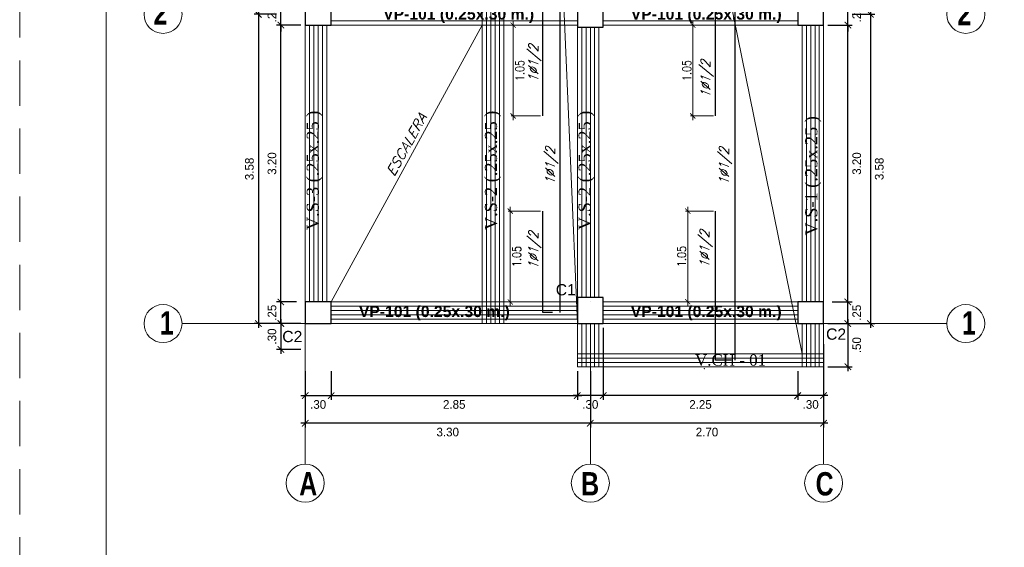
# Model space of a CAD drawing. Header units: metres. Extents: x -11 to 490, y -19 to 215.
# Tile 45 of 73: x 89 to 100, y -2 to 4. Entities that reach past the tile are written whole.
import ezdxf
from ezdxf.enums import TextEntityAlignment as Align

# ---------------------------------------------------------------- set-up
doc = ezdxf.new("R2010")
doc.units = ezdxf.units.M
doc.linetypes.add('DASHED', pattern=[19.05, 12.7, -6.35])
doc.linetypes.add('HIDDEN', pattern=[0.375, 0.25, -0.125])
for name, color, linetype, lineweight in [('ARMADURA', 4, 'Continuous', 25), ('COLUMNAS', 5, 'Continuous', 80), ('COTAS', 9, 'Continuous', 13), ('EJES', 251, 'Continuous', 20), ('LAYER2', 1, 'Continuous', 20), ('Pluma 0.2', 252, 'Continuous', 20)]:
    doc.layers.add(name, color=color, linetype=linetype, lineweight=lineweight)
doc.layers.add('FIERRO', color=5, linetype='Continuous')
doc.layers.add('VIGAS', color=2, linetype='Continuous')
doc.layers.add('no se imprime', color=8, linetype='DASHED', plot=False)
doc.layers.add('PLUMA 0.8', color=7, linetype='Continuous', lineweight=80, true_color=0x2e2e2e)
doc.layers.add('VIGAS DE CIMENTACION', color=6, linetype='Continuous', lineweight=30, true_color=0xff00ff)
doc.styles.add('ARIALNEG', font='arialbd.ttf')
doc.styles.add('DUTCHBI', font='dutchbi.ttf')
doc.styles.add('joe1', font='impact.ttf')
doc.styles.add('STYLE5', font='romans.shx', dxfattribs={"width": 0.8})
doc.styles.add('TEXTOCENT', font='GOTHIC.TTF')
doc.styles.add('ZOILA', font='arial.ttf', dxfattribs={"oblique": 0.01})
doc.dimstyles.new('PLANTA50', dxfattribs={"dimscale": 0.5, "dimtxt": 0.2, "dimasz": 0.15, "dimexe": 0.1, "dimexo": 0.1, "dimgap": 0.1, "dimtad": 2, "dimzin": 7, "dimdsep": 46, "dimtxsty": 'TEXTOCENT', "dimblk": 'ARCHTICK', "dimcen": 0.2, "dimdle": 0.1, "dimclrd": 8, "dimclre": 8, "dimclrt": 256, "dimaunit": 1, "dimadec": 0, "dimazin": 0, "dimtfac": 1, "dimtix": 1, "dimtmove": 2, "dimatfit": 3, "dimldrblk": 'ARCHTICK', "dimfxl": 1, "dimtolj": 1, "dimtzin": 0, "dimarcsym": 0})

# ---------------------------------------------------------------- blocks, each defined once
blk = doc.blocks.new('_ARCHTICK')
at = {"color": 0, "linetype": 'ByBlock', "const_width": 0.15}
blk.add_lwpolyline([(-0.5, -0.5), (0.5, 0.5)], dxfattribs=at)
blk = doc.blocks.new('*D655')
at = {"layer": 'COTAS', "color": 8, "lineweight": -2, "transparency": 16777216}
for p, q in [((98.032, 0.108), (98.032, -0.538)), ((97.732, -0.205), (97.732, -0.538)), ((98.082, -0.488), (97.682, -0.488))]:
    blk.add_line(p, q, dxfattribs=at)
at = {"layer": 'Defpoints', "color": 0, "lineweight": 5, "transparency": 16777216}
for p in [(98.032, 0.158), (97.732, -0.155), (97.732, -0.488)]:
    blk.add_point(p, dxfattribs=at)
at = {"layer": 'COTAS', "color": 8, "lineweight": -2, "transparency": 16777216, "xscale": 0.075, "yscale": 0.075, "zscale": 0.075, "rotation": 180}
blk.add_blockref('_ARCHTICK', (97.732, -0.488), dxfattribs=at)
at = {"layer": 'COTAS', "color": 8, "lineweight": -2, "transparency": 16777216, "xscale": 0.075, "yscale": 0.075, "zscale": 0.075}
blk.add_blockref('_ARCHTICK', (98.032, -0.488), dxfattribs=at)
at = {"layer": 'COTAS', "transparency": 16777216, "insert": (97.882, -0.591), "char_height": 0.1, "attachment_point": 5, "style": 'TEXTOCENT'}
blk.add_mtext('\\A1;.30', dxfattribs=at)
blk = doc.blocks.new('*D656')
at = {"layer": 'COTAS', "color": 8, "lineweight": -2, "transparency": 16777216}
for p, q in [((95.332, -0.205), (95.332, -0.858)), ((98.032, -0.205), (98.032, -0.858)), ((98.082, -0.808), (95.282, -0.808))]:
    blk.add_line(p, q, dxfattribs=at)
at = {"layer": 'Defpoints', "color": 0, "lineweight": 5, "transparency": 16777216}
for p in [(95.332, -0.155), (98.032, -0.155), (95.332, -0.808)]:
    blk.add_point(p, dxfattribs=at)
at = {"layer": 'COTAS', "color": 8, "lineweight": -2, "transparency": 16777216, "xscale": 0.075, "yscale": 0.075, "zscale": 0.075, "rotation": 180}
blk.add_blockref('_ARCHTICK', (95.332, -0.808), dxfattribs=at)
at = {"layer": 'COTAS', "color": 8, "lineweight": -2, "transparency": 16777216, "xscale": 0.075, "yscale": 0.075, "zscale": 0.075}
blk.add_blockref('_ARCHTICK', (98.032, -0.808), dxfattribs=at)
at = {"layer": 'COTAS', "transparency": 16777216, "insert": (96.682, -0.91), "char_height": 0.1, "attachment_point": 5, "style": 'TEXTOCENT'}
blk.add_mtext('\\A1;2.70', dxfattribs=at)
blk = doc.blocks.new('*D657')
at = {"layer": 'COTAS', "color": 8, "lineweight": -2, "transparency": 16777216}
for p, q in [((95.182, -0.205), (95.182, -0.538)), ((95.482, -0.205), (95.482, -0.538)), ((95.532, -0.488), (95.132, -0.488))]:
    blk.add_line(p, q, dxfattribs=at)
at = {"layer": 'Defpoints', "color": 0, "lineweight": 5, "transparency": 16777216}
for p in [(95.182, -0.155), (95.482, -0.155), (95.182, -0.488)]:
    blk.add_point(p, dxfattribs=at)
at = {"layer": 'COTAS', "color": 8, "lineweight": -2, "transparency": 16777216, "xscale": 0.075, "yscale": 0.075, "zscale": 0.075, "rotation": 180}
blk.add_blockref('_ARCHTICK', (95.182, -0.488), dxfattribs=at)
at = {"layer": 'COTAS', "color": 8, "lineweight": -2, "transparency": 16777216, "xscale": 0.075, "yscale": 0.075, "zscale": 0.075}
blk.add_blockref('_ARCHTICK', (95.482, -0.488), dxfattribs=at)
at = {"layer": 'COTAS', "transparency": 16777216, "insert": (95.332, -0.591), "char_height": 0.1, "attachment_point": 5, "style": 'TEXTOCENT'}
blk.add_mtext('\\A1;.30', dxfattribs=at)
blk = doc.blocks.new('*D658')
at = {"layer": 'COTAS', "color": 8, "lineweight": -2, "transparency": 16777216}
for p, q in [((92.032, -0.205), (92.032, -0.858)), ((95.332, -0.205), (95.332, -0.858)), ((95.382, -0.808), (91.982, -0.808))]:
    blk.add_line(p, q, dxfattribs=at)
at = {"layer": 'Defpoints', "color": 0, "lineweight": 5, "transparency": 16777216}
for p in [(92.032, -0.155), (95.332, -0.155), (92.032, -0.808)]:
    blk.add_point(p, dxfattribs=at)
at = {"layer": 'COTAS', "color": 8, "lineweight": -2, "transparency": 16777216, "xscale": 0.075, "yscale": 0.075, "zscale": 0.075, "rotation": 180}
blk.add_blockref('_ARCHTICK', (92.032, -0.808), dxfattribs=at)
at = {"layer": 'COTAS', "color": 8, "lineweight": -2, "transparency": 16777216, "xscale": 0.075, "yscale": 0.075, "zscale": 0.075}
blk.add_blockref('_ARCHTICK', (95.332, -0.808), dxfattribs=at)
at = {"layer": 'COTAS', "transparency": 16777216, "insert": (93.682, -0.91), "char_height": 0.1, "attachment_point": 5, "style": 'TEXTOCENT'}
blk.add_mtext('\\A1;3.30', dxfattribs=at)
blk = doc.blocks.new('*D659')
at = {"layer": 'COTAS', "color": 8, "lineweight": -2, "transparency": 16777216}
for p, q in [((92.032, -0.205), (92.032, -0.538)), ((92.332, -0.205), (92.332, -0.538)), ((91.982, -0.488), (92.382, -0.488))]:
    blk.add_line(p, q, dxfattribs=at)
at = {"layer": 'Defpoints', "color": 0, "lineweight": 5, "transparency": 16777216}
for p in [(92.032, -0.155), (92.332, -0.155), (92.332, -0.488)]:
    blk.add_point(p, dxfattribs=at)
at = {"layer": 'COTAS', "color": 8, "lineweight": -2, "transparency": 16777216, "xscale": 0.075, "yscale": 0.075, "zscale": 0.075, "rotation": 180}
blk.add_blockref('_ARCHTICK', (92.032, -0.488), dxfattribs=at)
at = {"layer": 'COTAS', "color": 8, "lineweight": -2, "transparency": 16777216, "xscale": 0.075, "yscale": 0.075, "zscale": 0.075}
blk.add_blockref('_ARCHTICK', (92.332, -0.488), dxfattribs=at)
at = {"layer": 'COTAS', "transparency": 16777216, "insert": (92.182, -0.591), "char_height": 0.1, "attachment_point": 5, "style": 'TEXTOCENT'}
blk.add_mtext('\\A1;.30', dxfattribs=at)
blk = doc.blocks.new('*D660')
at = {"layer": 'COTAS', "color": 8, "lineweight": -2, "transparency": 16777216}
for p, q in [((92.332, -0.205), (92.332, -0.538)), ((95.182, -0.205), (95.182, -0.538)), ((92.282, -0.488), (95.232, -0.488))]:
    blk.add_line(p, q, dxfattribs=at)
at = {"layer": 'Defpoints', "color": 0, "lineweight": 5, "transparency": 16777216}
for p in [(92.332, -0.155), (95.182, -0.155), (95.182, -0.488)]:
    blk.add_point(p, dxfattribs=at)
at = {"layer": 'COTAS', "color": 8, "lineweight": -2, "transparency": 16777216, "xscale": 0.075, "yscale": 0.075, "zscale": 0.075, "rotation": 180}
blk.add_blockref('_ARCHTICK', (92.332, -0.488), dxfattribs=at)
at = {"layer": 'COTAS', "color": 8, "lineweight": -2, "transparency": 16777216, "xscale": 0.075, "yscale": 0.075, "zscale": 0.075}
blk.add_blockref('_ARCHTICK', (95.182, -0.488), dxfattribs=at)
at = {"layer": 'COTAS', "transparency": 16777216, "insert": (93.757, -0.591), "char_height": 0.1, "attachment_point": 5, "style": 'TEXTOCENT'}
blk.add_mtext('\\A1;2.85', dxfattribs=at)
blk = doc.blocks.new('*D661')
at = {"layer": 'COTAS', "color": 8, "lineweight": -2, "transparency": 16777216}
for p, q in [((95.482, 0.295), (95.482, -0.538)), ((97.732, -0.205), (97.732, -0.538)), ((97.782, -0.488), (95.432, -0.488))]:
    blk.add_line(p, q, dxfattribs=at)
at = {"layer": 'Defpoints', "color": 0, "lineweight": 5, "transparency": 16777216}
for p in [(95.482, 0.345), (97.732, -0.155), (95.482, -0.488)]:
    blk.add_point(p, dxfattribs=at)
at = {"layer": 'COTAS', "color": 8, "lineweight": -2, "transparency": 16777216, "xscale": 0.075, "yscale": 0.075, "zscale": 0.075, "rotation": 180}
blk.add_blockref('_ARCHTICK', (95.482, -0.488), dxfattribs=at)
at = {"layer": 'COTAS', "color": 8, "lineweight": -2, "transparency": 16777216, "xscale": 0.075, "yscale": 0.075, "zscale": 0.075}
blk.add_blockref('_ARCHTICK', (97.732, -0.488), dxfattribs=at)
at = {"layer": 'COTAS', "transparency": 16777216, "insert": (96.607, -0.591), "char_height": 0.1, "attachment_point": 5, "style": 'TEXTOCENT'}
blk.add_mtext('\\A1;2.25', dxfattribs=at)
blk = doc.blocks.new('*D662')
at = {"layer": 'COTAS', "color": 8, "lineweight": -2, "transparency": 16777216}
for p, q in [((98.132, 0.595), (98.362, 0.595)), ((98.312, 0.595), (98.312, 0.67)), ((98.312, 0.345), (98.312, 0.595)), ((98.132, 0.345), (98.362, 0.345)), ((98.312, 0.345), (98.312, 0.27))]:
    blk.add_line(p, q, dxfattribs=at)
at = {"layer": 'Defpoints', "color": 0, "lineweight": 5, "transparency": 16777216}
for p in [(98.082, 0.595), (98.312, 0.595), (98.082, 0.345)]:
    blk.add_point(p, dxfattribs=at)
at = {"layer": 'COTAS', "color": 8, "lineweight": -2, "transparency": 16777216, "xscale": 0.075, "yscale": 0.075, "zscale": 0.075}
for p, rotation in [((98.312, 0.595), 270), ((98.312, 0.345), 90)]:
    blk.add_blockref('_ARCHTICK', p, dxfattribs=dict(at, rotation=rotation))
at = {"layer": 'COTAS', "transparency": 16777216, "insert": (98.415, 0.47), "char_height": 0.1, "attachment_point": 5, "rotation": 90, "style": 'TEXTOCENT'}
blk.add_mtext('\\A1;.25', dxfattribs=at)
blk = doc.blocks.new('*D663')
at = {"layer": 'COTAS', "color": 8, "lineweight": -2, "transparency": 16777216}
for p, q in [((98.082, 3.795), (98.362, 3.795)), ((98.312, 0.545), (98.312, 3.845)), ((98.132, 0.595), (98.362, 0.595))]:
    blk.add_line(p, q, dxfattribs=at)
at = {"layer": 'Defpoints', "color": 0, "lineweight": 5, "transparency": 16777216}
for p in [(98.032, 3.795), (98.312, 3.795), (98.082, 0.595)]:
    blk.add_point(p, dxfattribs=at)
at = {"layer": 'COTAS', "color": 8, "lineweight": -2, "transparency": 16777216, "xscale": 0.075, "yscale": 0.075, "zscale": 0.075}
for p, rotation in [((98.312, 3.795), 90), ((98.312, 0.595), 270)]:
    blk.add_blockref('_ARCHTICK', p, dxfattribs=dict(at, rotation=rotation))
at = {"layer": 'COTAS', "transparency": 16777216, "insert": (98.415, 2.195), "char_height": 0.1, "attachment_point": 5, "rotation": 90, "style": 'TEXTOCENT'}
blk.add_mtext('\\A1;3.20', dxfattribs=at)
blk = doc.blocks.new('*D664')
at = {"layer": 'COTAS', "color": 8, "lineweight": -2, "transparency": 16777216}
for p, q in [((98.082, 0.345), (98.362, 0.345)), ((98.312, 0.395), (98.312, -0.205)), ((98.082, -0.155), (98.362, -0.155))]:
    blk.add_line(p, q, dxfattribs=at)
at = {"layer": 'Defpoints', "color": 0, "lineweight": 5, "transparency": 16777216}
for p in [(98.032, 0.345), (98.032, -0.155), (98.312, -0.155)]:
    blk.add_point(p, dxfattribs=at)
at = {"layer": 'COTAS', "color": 8, "lineweight": -2, "transparency": 16777216, "xscale": 0.075, "yscale": 0.075, "zscale": 0.075}
for p, rotation in [((98.312, 0.345), 90), ((98.312, -0.155), 270)]:
    blk.add_blockref('_ARCHTICK', p, dxfattribs=dict(at, rotation=rotation))
at = {"layer": 'COTAS', "transparency": 16777216, "insert": (98.415, 0.095), "char_height": 0.1, "attachment_point": 5, "rotation": 90, "style": 'TEXTOCENT'}
blk.add_mtext('\\A1;.50', dxfattribs=at)
blk = doc.blocks.new('*D665')
at = {"layer": 'COTAS', "color": 8, "lineweight": -2, "transparency": 16777216}
for p, q in [((98.362, 3.92), (98.624, 3.92)), ((98.574, 3.97), (98.574, 0.295)), ((98.132, 0.345), (98.624, 0.345))]:
    blk.add_line(p, q, dxfattribs=at)
at = {"layer": 'Defpoints', "color": 0, "lineweight": 5, "transparency": 16777216}
for p in [(98.312, 3.92), (98.082, 0.345), (98.574, 0.345)]:
    blk.add_point(p, dxfattribs=at)
at = {"layer": 'COTAS', "color": 8, "lineweight": -2, "transparency": 16777216, "xscale": 0.075, "yscale": 0.075, "zscale": 0.075}
for p, rotation in [((98.574, 3.92), 90), ((98.574, 0.345), 270)]:
    blk.add_blockref('_ARCHTICK', p, dxfattribs=dict(at, rotation=rotation))
at = {"layer": 'COTAS', "transparency": 16777216, "insert": (98.676, 2.133), "char_height": 0.1, "attachment_point": 5, "rotation": 90, "style": 'TEXTOCENT'}
blk.add_mtext('\\A1;3.58', dxfattribs=at)
blk = doc.blocks.new('*D607')
at = {"layer": 'COTAS', "color": 8, "lineweight": -2, "transparency": 16777216}
for p, q in [((98.312, 4.045), (98.312, 4.12)), ((98.082, 4.045), (98.362, 4.045)), ((98.312, 3.795), (98.312, 4.045)), ((98.082, 3.795), (98.362, 3.795)), ((98.312, 3.795), (98.312, 3.72))]:
    blk.add_line(p, q, dxfattribs=at)
at = {"layer": 'Defpoints', "color": 0, "lineweight": 5, "transparency": 16777216}
for p in [(98.032, 4.045), (98.312, 4.045), (98.032, 3.795)]:
    blk.add_point(p, dxfattribs=at)
at = {"layer": 'COTAS', "color": 8, "lineweight": -2, "transparency": 16777216, "xscale": 0.075, "yscale": 0.075, "zscale": 0.075}
for p, rotation in [((98.312, 4.045), 270), ((98.312, 3.795), 90)]:
    blk.add_blockref('_ARCHTICK', p, dxfattribs=dict(at, rotation=rotation))
at = {"layer": 'COTAS', "transparency": 16777216, "insert": (98.415, 3.92), "char_height": 0.1, "attachment_point": 5, "rotation": 90, "style": 'TEXTOCENT'}
blk.add_mtext('\\A1;.25', dxfattribs=at)
blk = doc.blocks.new('*D625')
at = {"layer": 'COTAS', "color": 8, "lineweight": -2, "transparency": 16777216}
for p, q in [((91.932, 0.595), (91.701, 0.595)), ((91.751, 0.595), (91.751, 0.67)), ((91.751, 0.345), (91.751, 0.595)), ((91.932, 0.345), (91.701, 0.345)), ((91.751, 0.345), (91.751, 0.27))]:
    blk.add_line(p, q, dxfattribs=at)
at = {"layer": 'Defpoints', "color": 0, "lineweight": 5, "transparency": 16777216}
for p in [(91.751, 0.595), (91.982, 0.595), (91.982, 0.345)]:
    blk.add_point(p, dxfattribs=at)
at = {"layer": 'COTAS', "color": 8, "lineweight": -2, "transparency": 16777216, "xscale": 0.075, "yscale": 0.075, "zscale": 0.075}
for p, rotation in [((91.751, 0.595), 270), ((91.751, 0.345), 90)]:
    blk.add_blockref('_ARCHTICK', p, dxfattribs=dict(at, rotation=rotation))
at = {"layer": 'COTAS', "transparency": 16777216, "insert": (91.648, 0.47), "char_height": 0.1, "attachment_point": 5, "rotation": 90, "style": 'TEXTOCENT'}
blk.add_mtext('\\A1;.25', dxfattribs=at)
blk = doc.blocks.new('*D626')
at = {"layer": 'COTAS', "color": 8, "lineweight": -2, "transparency": 16777216}
for p, q in [((91.982, 3.795), (91.701, 3.795)), ((91.751, 0.545), (91.751, 3.845)), ((91.932, 0.595), (91.701, 0.595))]:
    blk.add_line(p, q, dxfattribs=at)
at = {"layer": 'Defpoints', "color": 0, "lineweight": 5, "transparency": 16777216}
for p in [(91.751, 3.795), (92.032, 3.795), (91.982, 0.595)]:
    blk.add_point(p, dxfattribs=at)
at = {"layer": 'COTAS', "color": 8, "lineweight": -2, "transparency": 16777216, "xscale": 0.075, "yscale": 0.075, "zscale": 0.075}
for p, rotation in [((91.751, 3.795), 90), ((91.751, 0.595), 270)]:
    blk.add_blockref('_ARCHTICK', p, dxfattribs=dict(at, rotation=rotation))
at = {"layer": 'COTAS', "transparency": 16777216, "insert": (91.648, 2.195), "char_height": 0.1, "attachment_point": 5, "rotation": 90, "style": 'TEXTOCENT'}
blk.add_mtext('\\A1;3.20', dxfattribs=at)
blk = doc.blocks.new('*D627')
at = {"layer": 'COTAS', "color": 8, "lineweight": -2, "transparency": 16777216}
for p, q in [((91.982, 0.345), (91.701, 0.345)), ((91.751, 0.395), (91.751, -0.005)), ((91.982, 0.045), (91.701, 0.045))]:
    blk.add_line(p, q, dxfattribs=at)
at = {"layer": 'Defpoints', "color": 0, "lineweight": 5, "transparency": 16777216}
for p in [(92.032, 0.345), (91.751, 0.045), (92.032, 0.045)]:
    blk.add_point(p, dxfattribs=at)
at = {"layer": 'COTAS', "color": 8, "lineweight": -2, "transparency": 16777216, "xscale": 0.075, "yscale": 0.075, "zscale": 0.075}
for p, rotation in [((91.751, 0.345), 90), ((91.751, 0.045), 270)]:
    blk.add_blockref('_ARCHTICK', p, dxfattribs=dict(at, rotation=rotation))
at = {"layer": 'COTAS', "transparency": 16777216, "insert": (91.648, 0.195), "char_height": 0.1, "attachment_point": 5, "rotation": 90, "style": 'TEXTOCENT'}
blk.add_mtext('\\A1;.30', dxfattribs=at)
blk = doc.blocks.new('*D628')
at = {"layer": 'COTAS', "color": 8, "lineweight": -2, "transparency": 16777216}
for p, q in [((91.701, 3.92), (91.44, 3.92)), ((91.49, 3.97), (91.49, 0.295)), ((91.932, 0.345), (91.44, 0.345))]:
    blk.add_line(p, q, dxfattribs=at)
at = {"layer": 'Defpoints', "color": 0, "lineweight": 5, "transparency": 16777216}
for p in [(91.751, 3.92), (91.49, 0.345), (91.982, 0.345)]:
    blk.add_point(p, dxfattribs=at)
at = {"layer": 'COTAS', "color": 8, "lineweight": -2, "transparency": 16777216, "xscale": 0.075, "yscale": 0.075, "zscale": 0.075}
for p, rotation in [((91.49, 3.92), 90), ((91.49, 0.345), 270)]:
    blk.add_blockref('_ARCHTICK', p, dxfattribs=dict(at, rotation=rotation))
at = {"layer": 'COTAS', "transparency": 16777216, "insert": (91.387, 2.133), "char_height": 0.1, "attachment_point": 5, "rotation": 90, "style": 'TEXTOCENT'}
blk.add_mtext('\\A1;3.58', dxfattribs=at)
blk = doc.blocks.new('*D629')
at = {"layer": 'COTAS', "color": 8, "lineweight": -2, "transparency": 16777216}
for p, q in [((91.751, 4.045), (91.751, 4.12)), ((91.982, 4.045), (91.701, 4.045)), ((91.751, 3.795), (91.751, 4.045)), ((91.982, 3.795), (91.701, 3.795)), ((91.751, 3.795), (91.751, 3.72))]:
    blk.add_line(p, q, dxfattribs=at)
at = {"layer": 'Defpoints', "color": 0, "lineweight": 5, "transparency": 16777216}
for p in [(91.751, 4.045), (92.032, 4.045), (92.032, 3.795)]:
    blk.add_point(p, dxfattribs=at)
at = {"layer": 'COTAS', "color": 8, "lineweight": -2, "transparency": 16777216, "xscale": 0.075, "yscale": 0.075, "zscale": 0.075}
for p, rotation in [((91.751, 4.045), 270), ((91.751, 3.795), 90)]:
    blk.add_blockref('_ARCHTICK', p, dxfattribs=dict(at, rotation=rotation))
at = {"layer": 'COTAS', "transparency": 16777216, "insert": (91.648, 3.92), "char_height": 0.1, "attachment_point": 5, "rotation": 90, "style": 'TEXTOCENT'}
blk.add_mtext('\\A1;.25', dxfattribs=at)
blk = doc.blocks.new('*D674')
at = {"layer": 'Defpoints', "color": 0, "lineweight": 5, "transparency": 16777216}
for p in [(94.439, 3.795), (94.87, 3.795), (94.781, 2.745)]:
    blk.add_point(p, dxfattribs=at)
at = {"layer": 'FIERRO', "color": 152, "linetype": 'Continuous', "lineweight": 5, "transparency": 16777216}
for p, q in [((94.845, 3.795), (94.414, 3.795)), ((94.439, 2.695), (94.439, 3.845)), ((94.756, 2.745), (94.414, 2.745))]:
    blk.add_line(p, q, dxfattribs=at)
at = {"layer": 'FIERRO', "color": 152, "lineweight": 5, "transparency": 16777216, "xscale": 0.06, "yscale": 0.06, "zscale": 0.06}
for p, rotation in [((94.439, 3.795), 90), ((94.439, 2.745), 270)]:
    blk.add_blockref('_ARCHTICK', p, dxfattribs=dict(at, rotation=rotation))
at = {"layer": 'FIERRO', "color": 2, "transparency": 16777216, "insert": (94.517, 3.27), "char_height": 0.1, "attachment_point": 5, "rotation": 90, "style": 'STYLE5'}
blk.add_mtext('\\A1;1.05', dxfattribs=at)
blk = doc.blocks.new('*D675')
at = {"layer": 'Defpoints', "color": 0, "lineweight": 5, "transparency": 16777216}
for p in [(94.781, 1.645), (94.406, 0.595), (94.781, 0.595)]:
    blk.add_point(p, dxfattribs=at)
at = {"layer": 'FIERRO', "color": 152, "linetype": 'Continuous', "lineweight": 5, "transparency": 16777216}
for p, q in [((94.756, 1.645), (94.381, 1.645)), ((94.406, 1.695), (94.406, 0.545)), ((94.756, 0.595), (94.381, 0.595))]:
    blk.add_line(p, q, dxfattribs=at)
at = {"layer": 'FIERRO', "color": 152, "lineweight": 5, "transparency": 16777216, "xscale": 0.06, "yscale": 0.06, "zscale": 0.06}
for p, rotation in [((94.406, 1.645), 90), ((94.406, 0.595), 270)]:
    blk.add_blockref('_ARCHTICK', p, dxfattribs=dict(at, rotation=rotation))
at = {"layer": 'FIERRO', "color": 2, "transparency": 16777216, "insert": (94.48, 1.12), "char_height": 0.1, "attachment_point": 5, "rotation": 90, "style": 'STYLE5'}
blk.add_mtext('\\A1;1.05', dxfattribs=at)
blk = doc.blocks.new('*D718')
at = {"layer": 'Defpoints', "color": 0, "lineweight": 5, "transparency": 16777216}
for p in [(96.518, 3.795), (96.831, 3.795), (96.781, 2.745)]:
    blk.add_point(p, dxfattribs=at)
at = {"layer": 'FIERRO', "color": 152, "linetype": 'Continuous', "lineweight": 5, "transparency": 16777216}
for p, q in [((96.806, 3.795), (96.493, 3.795)), ((96.518, 2.695), (96.518, 3.845)), ((96.756, 2.745), (96.493, 2.745))]:
    blk.add_line(p, q, dxfattribs=at)
at = {"layer": 'FIERRO', "color": 152, "lineweight": 5, "transparency": 16777216, "xscale": 0.06, "yscale": 0.06, "zscale": 0.06}
for p, rotation in [((96.518, 3.795), 90), ((96.518, 2.745), 270)]:
    blk.add_blockref('_ARCHTICK', p, dxfattribs=dict(at, rotation=rotation))
at = {"layer": 'FIERRO', "color": 2, "transparency": 16777216, "insert": (96.448, 3.27), "char_height": 0.1, "attachment_point": 5, "rotation": 90, "style": 'STYLE5'}
blk.add_mtext('\\A1;1.05', dxfattribs=at)
blk = doc.blocks.new('*D720')
at = {"layer": 'Defpoints', "color": 0, "lineweight": 5, "transparency": 16777216}
for p in [(96.781, 1.645), (96.459, 0.597), (96.781, 0.597)]:
    blk.add_point(p, dxfattribs=at)
at = {"layer": 'FIERRO', "color": 152, "linetype": 'Continuous', "lineweight": 5, "transparency": 16777216}
for p, q in [((96.756, 1.645), (96.434, 1.645)), ((96.459, 1.695), (96.459, 0.547)), ((96.756, 0.597), (96.434, 0.597))]:
    blk.add_line(p, q, dxfattribs=at)
at = {"layer": 'FIERRO', "color": 152, "lineweight": 5, "transparency": 16777216, "xscale": 0.06, "yscale": 0.06, "zscale": 0.06}
for p, rotation in [((96.459, 1.645), 90), ((96.459, 0.597), 270)]:
    blk.add_blockref('_ARCHTICK', p, dxfattribs=dict(at, rotation=rotation))
at = {"layer": 'FIERRO', "color": 2, "transparency": 16777216, "insert": (96.389, 1.121), "char_height": 0.1, "attachment_point": 5, "rotation": 90, "style": 'STYLE5'}
blk.add_mtext('\\A1;1.05', dxfattribs=at)

msp = doc.modelspace()

# ---------------------------------------------------------------- linework, layer by layer
at = {"layer": 'ARMADURA', "color": 1, "linetype": 'Continuous', "lineweight": 5}
msp.add_point((96.652, -0.177), dxfattribs=at)
at = {"layer": 'COLUMNAS', "color": 160, "linetype": 'Continuous', "lineweight": 30}
for points in [[(92.332, 4.045), (92.032, 4.045), (92.032, 3.795), (92.332, 3.795)], [(95.482, 4.07), (95.182, 4.07), (95.182, 3.77), (95.482, 3.77)], [(98.032, 4.045), (97.732, 4.045), (97.732, 3.795), (98.032, 3.795)], [(92.332, 0.595), (92.032, 0.595), (92.032, 0.345), (92.332, 0.345)], [(95.482, 0.645), (95.182, 0.645), (95.182, 0.345), (95.482, 0.345)], [(98.032, 0.595), (97.732, 0.595), (97.732, 0.345), (98.032, 0.345)]]:
    msp.add_lwpolyline(points, close=True, dxfattribs=at)
at = {"layer": 'EJES', "color": 152, "linetype": 'Continuous', "lineweight": 5}
for p, q in [((92.032, 0.87), (92.032, -1.28)), ((98.032, 0.87), (98.032, -1.28)), ((92.757, 0.345), (90.607, 0.345)), ((95.332, 0.345), (95.332, -1.28)), ((97.307, 0.345), (99.457, 0.345))]:
    msp.add_line(p, q, dxfattribs=at)
for centre in [(90.387, 3.92), (99.677, 3.92), (90.387, 0.345), (99.677, 0.345), (92.032, -1.5), (95.332, -1.5), (98.032, -1.5)]:
    msp.add_circle(centre, 0.22, dxfattribs=at)
at = {"layer": 'FIERRO', "color": 181}
for p, q in [((97.006, 11.517), (97.006, -0.078)), ((94.979, 10.195), (94.979, 0.471))]:
    msp.add_line(p, q, dxfattribs=at)
for points in [[(94.781, 2.745), (94.781, 4.895)], [(96.781, 2.745), (96.781, 4.895)], [(94.895, 0.471), (94.781, 0.471), (94.781, 1.645)], [(96.963, -0.078), (96.781, -0.078), (96.781, 1.645)]]:
    msp.add_lwpolyline(points, dxfattribs=at)
at = {"layer": 'no se imprime', "color": 251, "linetype": 'HIDDEN', "lineweight": 5, "ltscale": 2.1}
msp.add_lwpolyline([(88.728, -6.587), (88.728, 23.913), (131.728, 23.913), (131.728, -6.587)], close=True, dxfattribs=at)
at = {"layer": 'Pluma 0.2', "color": 4, "ltscale": 0.5}
msp.add_lwpolyline([(89.728, 22.913), (130.728, 22.913), (130.728, -5.587), (89.728, -5.587)], close=True, dxfattribs=at)
at = {"layer": 'VIGAS', "color": 40, "linetype": 'Continuous', "lineweight": 5}
for p, q in [((95.182, 0.345), (94.332, 20.345)), ((97.782, -0.005), (95.481, 11.345))]:
    msp.add_line(p, q, dxfattribs=at)
at = {"layer": 'VIGAS', "color": 253, "linetype": 'Continuous', "lineweight": 9}
for p, q in [((94.081, 0.345), (94.081, 6.845)), ((94.331, 0.345), (94.331, 6.845)), ((92.032, 3.795), (92.032, 0.595)), ((95.182, 3.795), (95.182, 0.595)), ((97.782, 3.795), (97.782, 0.595)), ((98.032, 3.795), (98.032, 0.595)), ((95.182, 0.345), (95.182, -0.155)), ((95.432, 0.345), (95.432, -0.155)), ((97.782, 0.345), (97.782, -0.155)), ((98.032, 0.345), (98.032, -0.155)), ((95.182, -0.005), (98.032, -0.005)), ((95.182, -0.155), (98.032, -0.155))]:
    msp.add_line(p, q, dxfattribs=at)
at = {"layer": 'VIGAS', "color": 1, "linetype": 'Continuous', "lineweight": 5}
for p, q in [((94.131, 0.345), (94.131, 6.845)), ((94.181, 0.345), (94.181, 6.845)), ((94.231, 0.345), (94.231, 6.845)), ((94.281, 0.345), (94.281, 6.845)), ((92.082, 3.795), (92.082, 0.595)), ((92.132, 3.795), (92.132, 0.595)), ((95.182, 3.845), (92.332, 3.845)), ((95.232, 3.77), (95.232, 0.645)), ((95.282, 3.77), (95.282, 0.645)), ((95.482, 3.845), (97.732, 3.845)), ((97.832, 3.795), (97.832, 0.595)), ((97.882, 3.795), (97.882, 0.595)), ((97.932, 3.795), (97.932, 0.595)), ((97.982, 3.795), (97.982, 0.595)), ((92.332, 0.545), (95.182, 0.545)), ((92.332, 0.495), (95.182, 0.495)), ((97.732, 0.545), (95.482, 0.545)), ((97.732, 0.495), (95.482, 0.495)), ((92.332, 0.445), (95.182, 0.445)), ((92.332, 0.395), (95.182, 0.395)), ((95.232, 0.345), (95.232, -0.155)), ((95.282, 0.345), (95.282, -0.155)), ((95.332, 0.345), (95.332, -0.155)), ((95.382, 0.345), (95.382, -0.155)), ((97.732, 0.445), (95.482, 0.445)), ((97.732, 0.395), (95.482, 0.395)), ((97.832, 0.345), (97.832, -0.155)), ((97.882, 0.345), (97.882, -0.155)), ((97.932, 0.345), (97.932, -0.155)), ((97.982, 0.345), (97.982, -0.155)), ((95.182, -0.055), (98.032, -0.055)), ((95.182, -0.105), (98.032, -0.105))]:
    msp.add_line(p, q, dxfattribs=at)
for points in [[(92.182, 3.795), (92.182, 0.595), (92.182, 0.595)], [(92.232, 3.795), (92.232, 0.595)], [(95.332, 3.77), (95.332, 0.645)], [(95.382, 3.77), (95.382, 0.645)]]:
    msp.add_lwpolyline(points, dxfattribs=at)
at = {"layer": 'VIGAS', "color": 253, "linetype": 'Continuous', "lineweight": 9}
for points in [[(92.282, 3.795), (92.282, 0.595)], [(95.432, 3.77), (95.432, 0.645)]]:
    msp.add_lwpolyline(points, dxfattribs=at)
at = {"layer": 'VIGAS', "color": 1, "linetype": 'Continuous', "lineweight": 5}
msp.add_lwpolyline([(95.332, 0.595), (95.332, 0.595)], close=True, dxfattribs=at)
at = {"layer": 'VIGAS DE CIMENTACION', "color": 253, "linetype": 'Continuous', "lineweight": 9}
for p, q in [((95.182, 3.795), (92.332, 3.795)), ((95.482, 3.795), (97.732, 3.795)), ((92.332, 0.595), (95.182, 0.595)), ((97.732, 0.595), (95.482, 0.595)), ((95.182, 0.345), (92.332, 0.345)), ((95.432, 0.345), (97.732, 0.345))]:
    msp.add_line(p, q, dxfattribs=at)
at = {"layer": 'VIGAS DE CIMENTACION', "color": 1, "linetype": 'Continuous', "lineweight": 5}
msp.add_line((92.332, 0.595), (94.081, 3.795), dxfattribs=at)

# ---------------------------------------------------------------- texts
at = {"layer": 'EJES', "color": 132, "linetype": 'Continuous', "lineweight": 5, "style": 'joe1'}
for s, p in [('2', (90.278, 3.802)), ('2', (99.579, 3.793)), ('1', (90.35, 0.218)), ('1', (99.633, 0.218)), ('A', (91.963, -1.642)), ('B', (95.225, -1.642)), ('C', (97.939, -1.642))]:
    msp.add_text(s, height=0.269, rotation=0.0007, dxfattribs=at).set_placement(p)
at = {"layer": 'EJES', "color": 7, "style": 'ARIALNEG'}
for p in [(93.808, 3.924), (96.673, 3.924), (93.527, 0.485), (96.673, 0.485)]:
    msp.add_text('VP-101 (0.25x.30 m.)', height=0.13, rotation=0.0007, dxfattribs=at).set_placement(p, align=Align.MIDDLE_CENTER)
at = {"layer": 'LAYER2', "color": 7, "linetype": 'Continuous', "style": 'DUTCHBI'}
for s, p in [('  V.S-3 (.25x.25 )', (92.19, 1.32)), ('  V.S-2 (.25x.25 )', (94.252, 1.32)), ('  V.S-2 (.25x.25 )', (95.336, 1.32)), ('  V.S-1 (.25x.25 )', (97.959, 1.257))]:
    msp.add_text(s, height=0.14, rotation=90, dxfattribs=at).set_placement(p)
msp.add_text('V.CH - 01 ', height=0.13, dxfattribs=at).set_placement((96.543, -0.142))
at = {"layer": 'PLUMA 0.8', "color": 9, "linetype": 'Continuous', "lineweight": 5, "style": 'STYLE5', "oblique": 21}
for s, rotation, width, p in [('1Ø1/2', 90, 0.9, (94.727, 3.348)), ('1Ø1/2', 90, 0.9, (96.719, 3.168)), ('ESCALERA ', 61.0366, 1.1, (93.272, 2.42)), ('1Ø1/2', 90, 0.9, (94.923, 2.163)), ('1Ø1/2', 90, 0.9, (96.933, 2.16)), ('1Ø1/2', 90, 0.9, (94.728, 1.187)), ('1Ø1/2', 90, 0.9, (96.708, 1.201))]:
    msp.add_text(s, height=0.11, rotation=rotation, dxfattribs=dict(at, width=width)).set_placement(p, align=Align.CENTER)
at = {"layer": 'PLUMA 0.8', "color": 4, "linetype": 'Continuous', "lineweight": 25, "style": 'ZOILA', "oblique": 0.01}
for s, p in [('C1', (95.048, 0.671)), ('C2', (91.883, 0.13)), ('C2', (98.176, 0.158))]:
    msp.add_text(s, height=0.13, dxfattribs=at).set_placement(p, align=Align.CENTER)

# ---------------------------------------------------------------- dimensions: what is measured, and where the dimension line sits
at = {"layer": 'COTAS'}
for base, p1, p2, angle, picture, middle in [((91.751, 4.045), (92.032, 3.795), (92.032, 4.045), 90, '*D629', (91.648, 3.92)), ((98.312, 4.045), (98.032, 3.795), (98.032, 4.045), 90, '*D607', (98.415, 3.92)), ((91.4895438, 0.3452803), (91.7508782, 3.9202805), (91.9816637, 0.3452803), 90, '*D628', (91.3870285, 2.1327804)), ((98.5737833, 0.3452803), (98.3124488, 3.9202805), (98.0816634, 0.3452803), 90, '*D665', (98.6762986, 2.1327804)), ((91.751, 3.795), (91.982, 0.595), (92.032, 3.795), 270, '*D626', (91.648, 2.195)), ((98.312, 3.795), (98.082, 0.595), (98.032, 3.795), 270, '*D663', (98.415, 2.195)), ((91.751, 0.045), (92.032, 0.345), (92.032, 0.045), 90, '*D627', (91.648, 0.195)), ((95.482, -0.488), (97.732, -0.155), (95.482, 0.345), 180, '*D661', (96.607, -0.591)), ((98.312, -0.155), (98.032, 0.345), (98.032, -0.155), 90, '*D664', (98.415, 0.095)), ((97.732, -0.488), (98.032, 0.158), (97.732, -0.155), 180, '*D655', (97.882, -0.591)), ((92.032, -0.808), (95.332, -0.155), (92.032, -0.155), 180, '*D658', (93.682, -0.91)), ((95.182, -0.488), (95.482, -0.155), (95.182, -0.155), 180, '*D657', (95.332, -0.591)), ((95.332, -0.808), (98.032, -0.155), (95.332, -0.155), 180, '*D656', (96.682, -0.91))]:
    dim = msp.add_linear_dim(base=base, p1=p1, p2=p2, angle=angle, dimstyle='PLANTA50', dxfattribs=at)
    dim.commit()
    dim.dimension.update_dxf_attribs({"geometry": picture, "text_midpoint": middle})
for p1, p2, distance, picture, middle in [((91.982, 0.345), (91.982, 0.595), 0.231, '*D625', (91.648, 0.47)), ((98.082, 0.345), (98.082, 0.595), -0.231, '*D662', (98.415, 0.47))]:
    dim = msp.add_aligned_dim(p1=p1, p2=p2, distance=distance, dimstyle='PLANTA50', dxfattribs=at)
    dim.commit()
    dim.dimension.update_dxf_attribs({"geometry": picture, "text_midpoint": middle})
for base, p1, p2, picture, middle in [((92.332, -0.488), (92.032, -0.155), (92.332, -0.155), '*D659', (92.182, -0.591)), ((95.182, -0.488), (92.332, -0.155), (95.182, -0.155), '*D660', (93.757, -0.591))]:
    dim = msp.add_linear_dim(base=base, p1=p1, p2=p2, dimstyle='PLANTA50', dxfattribs=at)
    dim.commit()
    dim.dimension.update_dxf_attribs({"geometry": picture, "text_midpoint": middle})
at = {"layer": 'FIERRO', "color": 181}
for base, p1, p2, override, picture, middle in [((94.439, 3.795), (94.781, 2.745), (94.87, 3.795), {"dimasz": 0.12, "dimexe": 0.05, "dimexo": 0.05, "dimgap": 0.04, "dimtxsty": 'STYLE5', "dimclrd": 152, "dimclre": 152, "dimclrt": 2, "dimlwd": 5, "dimlwe": 5}, '*D674', (94.517, 3.27)), ((94.406, 0.595), (94.781, 1.645), (94.781, 0.595), {"dimtxt": 0.2, "dimasz": 0.12, "dimexe": 0.05, "dimexo": 0.05, "dimgap": 0.04, "dimtxsty": 'STYLE5', "dimclrd": 152, "dimclre": 152, "dimclrt": 2, "dimlwd": 5, "dimlwe": 5}, '*D675', (94.48, 1.12))]:
    dim = msp.add_linear_dim(base=base, p1=p1, p2=p2, angle=90, dimstyle='PLANTA50', override=override, dxfattribs=at)
    dim.commit()
    dim.dimension.update_dxf_attribs({"geometry": picture, "text_midpoint": middle, "dimtype": 160})
for base, p1, p2, picture, middle in [((96.518, 3.795), (96.781, 2.745), (96.831, 3.795), '*D718', (96.448, 3.27)), ((96.459, 0.597), (96.781, 1.645), (96.781, 0.597), '*D720', (96.389, 1.121))]:
    dim = msp.add_linear_dim(base=base, p1=p1, p2=p2, angle=90, dimstyle='PLANTA50', override={"dimasz": 0.12, "dimexe": 0.05, "dimexo": 0.05, "dimgap": 0.04, "dimtxsty": 'STYLE5', "dimclrd": 152, "dimclre": 152, "dimclrt": 2, "dimlwd": 5, "dimlwe": 5}, dxfattribs=at)
    dim.commit()
    dim.dimension.update_dxf_attribs({"geometry": picture, "text_midpoint": middle})

doc.saveas('drawing.dxf')
